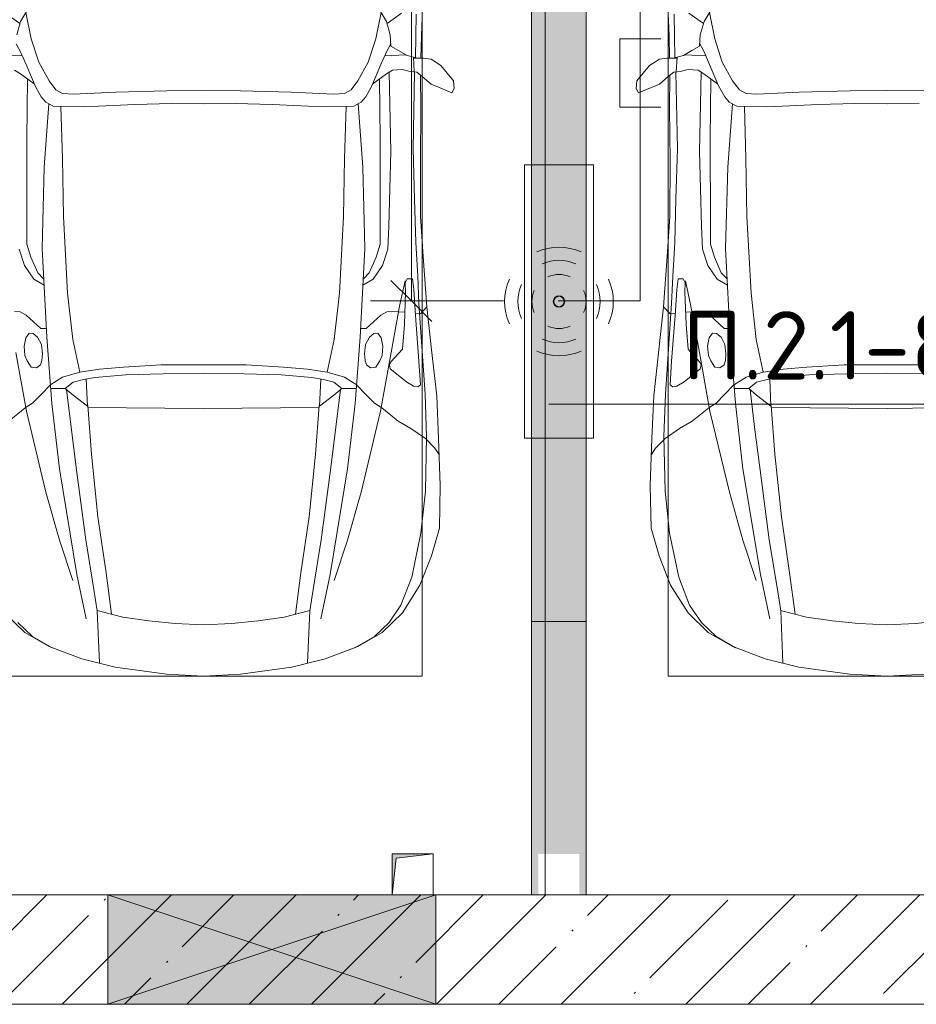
# Model space of a CAD drawing. Header units: millimetres. Extents: x -32229 to 170644, y -13689 to 125138.
# Tile 6 of 256: x -10687 to -7408, y 39650 to 43251. Entities that reach past the tile are written whole.
import ezdxf

# ---------------------------------------------------------------- set-up
doc = ezdxf.new("R2010")
doc.units = ezdxf.units.MM
for name, color, linetype, lineweight in [('A-ANNO-DIMS', 7, 'Continuous', 9), ('A-ANNO-DIMS-200', 7, 'Continuous', 9), ('A-ANNO-NOTE', 7, 'Continuous', 18), ('A-DETL-GENF', 7, 'Continuous', 18), ('A-DETL-THIN', 7, 'Continuous', 9), ('A-FLOR', 7, 'Continuous', 18), ('A-GLAZ', 7, 'Continuous', 18), ('A-WALL', 7, 'Continuous', 18), ('A-WALL-PATT', 7, 'Continuous', 40), ('C-PRKG', 7, 'Continuous', 18), ('G-ANNO-TEXT', 7, 'Continuous', 9), ('M-EQPM', 7, 'Continuous', 18)]:
    doc.layers.add(name, color=color, linetype=linetype, lineweight=lineweight)
doc.layers.add('A-DETL', color=7, linetype='Continuous', lineweight=9, true_color=0x00a600)
doc.styles.add('GOST Common_6', font='GOST_Common.ttf', dxfattribs={"width": 0.9, "height": 250})
doc.styles.add('ISOCPEUR', font='isocpeur.ttf', dxfattribs={"height": 250})
doc.dimstyles.new('ГОСТ_2_5_мм2', dxfattribs={"dimscale": 304.8, "dimtxt": 251.428749, "dimasz": 0.492126, "dimexe": 0.492126, "dimexo": 0.656168, "dimgap": 0.098425, "dimtad": 1, "dimdec": 0, "dimdsep": 46, "dimtxsty": 'GOST Common_6', "dimblk1": 'OBLIQUE', "dimblk2": 'OBLIQUE', "dimsah": 1, "dimcen": 0.09, "dimazin": 2, "dimtfac": 1, "dimtdec": 4, "dimtix": 1, "dimtmove": 0, "dimatfit": 3, "dimfxl": 1, "dimtvp": 1, "dimtolj": 1, "dimtzin": 0, "dimarcsym": 2})

# ---------------------------------------------------------------- blocks, each defined once
blk = doc.blocks.new('АР_Машиноместо - 4900x2400_М__5300х2500_-V22--01 ЭО')
at = {"layer": 'A-DETL-GENF', "color": 253, "lineweight": 13, "true_color": 0xaaaaaa}
for p, q in [((1250, 4500), (1114.6, 4493)), ((1250, 4500), (1385.4, 4493)), ((1385.4, 4493), (1573, 4466.6)), ((1573, 4466.6), (1695.6, 4436.7)), ((1638.8, 4260.3), (1630.7, 4451.1)), ((1695.6, 4436.7), (1814, 4391.6)), ((1814, 4391.6), (1903.7, 4340.6)), ((1903.7, 4340.6), (1977.5, 4267.9)), ((1146, 4306.7), (1050.4, 4297.3)), ((1250, 4312), (1146, 4306.7)), ((1250, 4312), (1354, 4306.7)), ((1354, 4306.7), (1449.6, 4297.3)), ((1449.6, 4297.3), (1544.5, 4283.9)), ((1544.5, 4283.9), (1639, 4259.4)), ((1586, 4272.5), (1606.4, 4121.6)), ((1977.5, 4267.9), (2041.4, 4167)), ((2041.4, 4167), (2083.6, 4059.2)), ((1606.4, 4121.6), (1636.1, 3917.5)), ((2083.6, 4059.2), (2112.6, 3958.4)), ((2112.6, 3958.4), (2116, 3802.9)), ((1636.1, 3917.5), (1659.9, 3687.8)), ((2116, 3802.9), (2109.8, 3630)), ((1659.9, 3687.8), (1673.4, 3509.6)), ((2096.2, 3665.5), (2111.9, 3688.4)), ((2061.4, 3629.8), (2096.2, 3665.5)), ((2008.6, 3594.2), (2061.4, 3629.8)), ((2109.8, 3630), (2102.9, 3474.2)), ((1901.7, 3518.6), (1962.1, 3567)), ((1962.1, 3567), (2008.6, 3594.2)), ((1250, 3520.1), (827.2, 3517.2)), ((1250, 3520.1), (1672.8, 3517.2)), ((1674.4, 3512.1), (1679, 3413)), ((1726.8, 3472.4), (1674.4, 3512.1)), ((1823.6, 3260.1), (1804.3, 3502.8)), ((1845.3, 3470.4), (1875.1, 3501.2)), ((1875.1, 3501.2), (1901.7, 3518.6)), ((1755.7, 3447), (1726.8, 3472.4)), ((1809.8, 3433.7), (1845.3, 3470.4)), ((2102.9, 3474.2), (2084.3, 3305.9)), ((1688.9, 3414.8), (1727, 3424.2)), ((1727, 3424.2), (1755.7, 3447)), ((1755.7, 3447.2), (1808.7, 3447.2)), ((1992, 3422.8), (1933.2, 3375.1)), ((2018.5, 3439.1), (1992, 3422.8)), ((2033.8, 3441.1), (2018.5, 3439.1)), ((2043.4, 3434.5), (2033.8, 3441.1)), ((2037.8, 3347.3), (2043.4, 3434.5)), ((1250, 3391.3), (1102.5, 3394.3)), ((1250, 3391.3), (1397.5, 3394.3)), ((1397.5, 3394.3), (1534.7, 3397.8)), ((1534.7, 3397.8), (1646.7, 3407.2)), ((1646.7, 3407.2), (1688.9, 3414.8)), ((1845.9, 3360.7), (1841.3, 3344.5)), ((1861.3, 3372.5), (1845.9, 3360.7)), ((1880, 3369.3), (1861.3, 3372.5)), ((1894.8, 3346.8), (1880, 3369.3)), ((1933.2, 3375.1), (1930.3, 3360.7)), ((1930.3, 3360.7), (1935.4, 3349.7)), ((1935.4, 3349.7), (1977.8, 3303.2)), ((1841.3, 3344.5), (1838.9, 3321.2)), ((1838.9, 3321.2), (1842.8, 3286.3)), ((1902.9, 3327.4), (1894.8, 3346.8)), ((1906.4, 3292.5), (1902.9, 3327.4)), ((2025.2, 3179.9), (2037.8, 3347.3)), ((1842.8, 3286.3), (1856.8, 3259.9)), ((1900.2, 3262.3), (1906.4, 3292.5)), ((1977.8, 3303.2), (1984.7, 3213.7)), ((2084.3, 3305.9), (2067.1, 3148.3)), ((1840.7, 2936), (1823.6, 3260.1)), ((1856.8, 3259.9), (1873.2, 3246.1)), ((1873.2, 3246.1), (1887.9, 3245.7)), ((1887.9, 3245.7), (1900.2, 3262.3)), ((1825.4, 3227.6), (1845.5, 3228.1)), ((1845.5, 3228.1), (1898.3, 3179.4)), ((1984.7, 3213.7), (1989.1, 3094.6)), ((1898.3, 3179.4), (1920.5, 3167.7)), ((2019.2, 3085), (2025.2, 3179.9)), ((2024.8, 3173.5), (2043.1, 3174.2)), ((2043.1, 3174.2), (2067.1, 3148.3)), ((1920.5, 3167.7), (1941.6, 3165.4)), ((1941.6, 3165.4), (1986.4, 3168)), ((2067.2, 3149.3), (2054, 2964.8)), ((1989.1, 3094.6), (1987.8, 3061.4)), ((1987.8, 3061.4), (1995.5, 3046.6)), ((2014.4, 3046.1), (2019.2, 3085)), ((1834.9, 3046.1), (1856.4, 3024.6)), ((1995.5, 3046.6), (2014.4, 3046.1)), ((1856.4, 3024.6), (1881.3, 2966.7)), ((1881.3, 2966.7), (1895.6, 2919.4)), ((2054, 2964.8), (2043.9, 2818.3)), ((1832.2, 2638.3), (1840.7, 2936)), ((1895.6, 2919.4), (1895.6, 2850.8)), ((1895.6, 2850.8), (1896.5, 2534.3)), ((2043.9, 2818.3), (2043.2, 2613.6)), ((1815.2, 2406.5), (1832.2, 2638.3)), ((2043.2, 2613.6), (2045.5, 2423.6)), ((1896.5, 2534.3), (1893.9, 2314.9)), ((1500.8, 2409.3), (1686.2, 2416.7)), ((1686.2, 2416.7), (1799.4, 2415.4)), ((1799.4, 2415.4), (1827.2, 2399.7)), ((2045.5, 2423.6), (2044, 2301.1)), ((1250, 2406.6), (1132.7, 2404.6)), ((1250, 2406.6), (1367.3, 2404.6)), ((1367.3, 2404.6), (1500.8, 2409.3)), ((1827.2, 2399.7), (1843.3, 2380.3)), ((1843.3, 2380.3), (1866.2, 2340.5)), ((1250, 2357.8), (1115.2, 2358.7)), ((1250, 2357.8), (1384.8, 2358.7)), ((1384.8, 2358.7), (1570.9, 2364.1)), ((1570.9, 2364.1), (1727.3, 2371.5)), ((1727.3, 2371.5), (1765.7, 2368.8)), ((1765.7, 2368.8), (1790, 2355.4)), ((1790, 2355.4), (1814.9, 2322.3)), ((2082.6, 2333.8), (2115.6, 2347.9)), ((2115.6, 2347.9), (2158.8, 2366.2)), ((2158.8, 2366.2), (2166.9, 2350.6)), ((2166.9, 2350.6), (2164.8, 2322.3)), ((1814.9, 2322.3), (1852.7, 2254.2)), ((1866.2, 2340.5), (1899.2, 2263)), ((1869.4, 2332.9), (1919.4, 2296)), ((2030, 2290), (2050.2, 2306.1)), ((2050.2, 2306.1), (2082.6, 2333.8)), ((2164.8, 2322.3), (2118.3, 2266.4)), ((1919.4, 2296), (1941, 2282.6)), ((1941, 2282.6), (1976.7, 2281.2)), ((1976.7, 2281.2), (2006.4, 2288.6)), ((2006.4, 2288.6), (2030, 2290)), ((2018, 2235.6), (2020.9, 2288.7)), ((1852.7, 2254.2), (1880.3, 2168.6)), ((1899.2, 2263), (1920.1, 2213.8)), ((1994.9, 2230), (2032.5, 2239.2)), ((2054.9, 2238.7), (2018.2, 2239.5)), ((2047, 2159.1), (2045, 2238.9)), ((2082.6, 2243.4), (2054.9, 2238.7)), ((2118.3, 2266.4), (2082.6, 2243.4)), ((1913.4, 2231.3), (1989.9, 2227.1)), ((1920.1, 2213.8), (1935.1, 2186.5)), ((1935.7, 2195.4), (1963.3, 2211.8)), ((1963.3, 2211.8), (1994.9, 2230)), ((1880.3, 2168.6), (1899.7, 2072.7)), ((1932.9, 2153.8), (1935.7, 2195.4)), ((1919.3, 2105.7), (1932.9, 2153.8)), ((2055.1, 1956.8), (2047, 2159.1)), ((1865.4, 2015), (1919.3, 2105.7)), ((1921.2, 2112.6), (1974.5, 2074.6))]:
    blk.add_line(p, q, dxfattribs=at)
at = {"layer": 'A-DETL-GENF', "color": 254, "lineweight": 13, "true_color": 0xd4d4d4}
for p, q in [((1803.7, 4395.8), (1875, 4354.8)), ((1875, 4354.8), (1928.5, 4303.1)), ((1713.1, 4128.3), (1678.9, 4289.8)), ((1928.5, 4303.1), (1972.2, 4239.8)), ((1651, 4182.8), (1638.8, 4260.3)), ((1972.2, 4239.8), (2011.4, 4138.1)), ((1680.6, 4000.8), (1651, 4182.8)), ((1777.3, 4001.8), (1728.3, 4149.8)), ((1776.8, 3741.5), (1713.1, 4128.3)), ((2011.4, 4138.1), (2045.3, 3976.8)), ((1714.3, 3746.6), (1680.6, 4000.8)), ((1826.4, 3827.1), (1777.3, 4001.8)), ((2045.3, 3976.8), (2061.4, 3823.4)), ((1897.7, 3530.2), (1826.4, 3827.1)), ((2061.4, 3823.4), (2065.8, 3623.7)), ((1734.5, 3589.1), (1714.3, 3746.6)), ((1804.3, 3502.8), (1776.8, 3741.5)), ((2065.8, 3623.7), (2060.5, 3468.5)), ((1750.9, 3450.8), (1734.5, 3589.1)), ((1936, 3316.2), (1897.7, 3530.2)), ((2060.5, 3468.5), (2038, 3136.6)), ((1765.4, 3405.8), (1811.5, 3435.5)), ((1630, 3377.1), (1702.9, 3388.2)), ((1702.9, 3388.2), (1765.4, 3405.8)), ((1728.3, 3268.5), (1702.9, 3388.2)), ((1250, 3360.7), (1093.5, 3360.7)), ((1250, 3360.7), (1406.5, 3360.7)), ((1406.5, 3360.7), (1542.9, 3368.9)), ((1542.9, 3368.9), (1630, 3377.1)), ((1967.3, 3145.9), (1936, 3316.2)), ((1747.2, 3099), (1728.3, 3268.5)), ((1987.5, 3053.2), (1967.3, 3145.9)), ((2038, 3136.6), (2033.7, 3036.3)), ((1762.2, 2818.3), (1747.2, 3099)), ((1871, 3048.1), (1833.3, 3069.7)), ((1904.8, 2997.9), (1871, 3048.1)), ((2033.7, 3036.3), (2026.1, 2913.7)), ((1924.3, 2937.4), (1904.8, 2997.9)), ((1928.4, 2853.3), (1924.3, 2937.4)), ((2026.1, 2913.7), (2022.2, 2754.7)), ((1935.6, 2580.5), (1928.4, 2853.3)), ((1766.2, 2606.7), (1762.2, 2818.3)), ((2022.2, 2754.7), (2016.7, 2571.4)), ((1771.6, 2415.7), (1766.2, 2606.7)), ((1929.4, 2291.4), (1935.6, 2580.5)), ((2016.7, 2571.4), (2022, 2290)), ((2028.2, 2077.7), (2025.5, 2239.3))]:
    blk.add_line(p, q, dxfattribs=at)
at = {"layer": 'C-PRKG', "color": 253, "lineweight": 13, "true_color": 0xaaaaaa}
for p, q in [((2500, 0), (2500, 5300)), ((450, 4500), (2050, 4500)), ((2050, 800), (2050, 4500))]:
    blk.add_line(p, q, dxfattribs=at)
blk = doc.blocks.new('АР_Машиноместо - 4900x2400_М__5300х2500_-V21--01 ЭО')
at = {"layer": 'A-DETL-GENF', "color": 253, "lineweight": 13, "true_color": 0xaaaaaa}
for p, q in [((2055.1, -1956.8), (2047, -2159.1)), ((634.6, -2015), (580.7, -2105.7)), ((1865.4, -2015), (1919.3, -2105.7)), ((578.8, -2112.6), (525.5, -2074.6)), ((619.7, -2168.6), (600.3, -2072.7)), ((1880.3, -2168.6), (1899.7, -2072.7)), ((1921.2, -2112.6), (1974.5, -2074.6)), ((580.7, -2105.7), (567.1, -2153.8)), ((1919.3, -2105.7), (1932.9, -2153.8)), ((1932.9, -2153.8), (1935.7, -2195.4)), ((2047, -2159.1), (2045, -2238.9)), ((579.9, -2213.8), (564.9, -2186.5)), ((647.3, -2254.2), (619.7, -2168.6)), ((1852.7, -2254.2), (1880.3, -2168.6)), ((1920.1, -2213.8), (1935.1, -2186.5)), ((1935.7, -2195.4), (1963.3, -2211.8)), ((586.6, -2231.3), (510.1, -2227.1)), ((600.8, -2263), (579.9, -2213.8)), ((1899.2, -2263), (1920.1, -2213.8)), ((1913.4, -2231.3), (1989.9, -2227.1)), ((1963.3, -2211.8), (1994.9, -2230)), ((1994.9, -2230), (2032.5, -2239.2)), ((633.8, -2340.5), (600.8, -2263)), ((685.1, -2322.3), (647.3, -2254.2)), ((1814.9, -2322.3), (1852.7, -2254.2)), ((1866.2, -2340.5), (1899.2, -2263)), ((2018, -2235.6), (2020.9, -2288.7)), ((2054.9, -2238.7), (2018.2, -2239.5)), ((2082.6, -2243.4), (2054.9, -2238.7)), ((2118.3, -2266.4), (2082.6, -2243.4)), ((2164.8, -2322.3), (2118.3, -2266.4)), ((580.6, -2296), (559, -2282.6)), ((630.6, -2332.9), (580.6, -2296)), ((1869.4, -2332.9), (1919.4, -2296)), ((1919.4, -2296), (1941, -2282.6)), ((1941, -2282.6), (1976.7, -2281.2)), ((1976.7, -2281.2), (2006.4, -2288.6)), ((2006.4, -2288.6), (2030, -2290)), ((2030, -2290), (2050.2, -2306.1)), ((2045.5, -2423.6), (2044, -2301.1)), ((603.5, -2534.3), (606.1, -2314.9)), ((656.7, -2380.3), (633.8, -2340.5)), ((710, -2355.4), (685.1, -2322.3)), ((1790, -2355.4), (1814.9, -2322.3)), ((1843.3, -2380.3), (1866.2, -2340.5)), ((1896.5, -2534.3), (1893.9, -2314.9)), ((2050.2, -2306.1), (2082.6, -2333.8)), ((2082.6, -2333.8), (2115.6, -2347.9)), ((2166.9, -2350.6), (2164.8, -2322.3)), ((734.3, -2368.8), (710, -2355.4)), ((772.7, -2371.5), (734.3, -2368.8)), ((929.1, -2364.1), (772.7, -2371.5)), ((1115.2, -2358.7), (929.1, -2364.1)), ((1250, -2357.8), (1115.2, -2358.7)), ((1250, -2357.8), (1384.8, -2358.7)), ((1384.8, -2358.7), (1570.9, -2364.1)), ((1570.9, -2364.1), (1727.3, -2371.5)), ((1727.3, -2371.5), (1765.7, -2368.8)), ((1765.7, -2368.8), (1790, -2355.4)), ((2115.6, -2347.9), (2158.8, -2366.2)), ((2158.8, -2366.2), (2166.9, -2350.6)), ((672.8, -2399.7), (656.7, -2380.3)), ((684.8, -2406.5), (667.8, -2638.3)), ((700.6, -2415.4), (672.8, -2399.7)), ((999.2, -2409.3), (813.8, -2416.7)), ((1132.7, -2404.6), (999.2, -2409.3)), ((1250, -2406.6), (1132.7, -2404.6)), ((1250, -2406.6), (1367.3, -2404.6)), ((1367.3, -2404.6), (1500.8, -2409.3)), ((1500.8, -2409.3), (1686.2, -2416.7)), ((1799.4, -2415.4), (1827.2, -2399.7)), ((1815.2, -2406.5), (1832.2, -2638.3)), ((1827.2, -2399.7), (1843.3, -2380.3)), ((813.8, -2416.7), (700.6, -2415.4)), ((1686.2, -2416.7), (1799.4, -2415.4)), ((2043.2, -2613.6), (2045.5, -2423.6)), ((604.4, -2850.8), (603.5, -2534.3)), ((1895.6, -2850.8), (1896.5, -2534.3)), ((2043.9, -2818.3), (2043.2, -2613.6)), ((667.8, -2638.3), (659.3, -2936)), ((1832.2, -2638.3), (1840.7, -2936)), ((2054, -2964.8), (2043.9, -2818.3)), ((604.4, -2919.4), (604.4, -2850.8)), ((1895.6, -2919.4), (1895.6, -2850.8)), ((618.7, -2966.7), (604.4, -2919.4)), ((659.3, -2936), (676.4, -3260.1)), ((1840.7, -2936), (1823.6, -3260.1)), ((1881.3, -2966.7), (1895.6, -2919.4)), ((643.6, -3024.6), (618.7, -2966.7)), ((1856.4, -3024.6), (1881.3, -2966.7)), ((2067.2, -3149.3), (2054, -2964.8)), ((665.1, -3046.1), (643.6, -3024.6)), ((1834.9, -3046.1), (1856.4, -3024.6)), ((1987.8, -3061.4), (1995.5, -3046.6)), ((1995.5, -3046.6), (2014.4, -3046.1)), ((2014.4, -3046.1), (2019.2, -3085)), ((1984.7, -3213.7), (1989.1, -3094.6)), ((1989.1, -3094.6), (1987.8, -3061.4)), ((2019.2, -3085), (2025.2, -3179.9)), ((579.5, -3167.7), (558.4, -3165.4)), ((601.7, -3179.4), (579.5, -3167.7)), ((1898.3, -3179.4), (1920.5, -3167.7)), ((1920.5, -3167.7), (1941.6, -3165.4)), ((1941.6, -3165.4), (1986.4, -3168)), ((2043.1, -3174.2), (2067.1, -3148.3)), ((2084.3, -3305.9), (2067.1, -3148.3)), ((654.5, -3228.1), (601.7, -3179.4)), ((1845.5, -3228.1), (1898.3, -3179.4)), ((2024.8, -3173.5), (2043.1, -3174.2)), ((2025.2, -3179.9), (2037.8, -3347.3)), ((674.6, -3227.6), (654.5, -3228.1)), ((1825.4, -3227.6), (1845.5, -3228.1)), ((1977.8, -3303.2), (1984.7, -3213.7)), ((599.8, -3262.3), (593.6, -3292.5)), ((612.1, -3245.7), (599.8, -3262.3)), ((626.8, -3246.1), (612.1, -3245.7)), ((643.2, -3259.9), (626.8, -3246.1)), ((657.2, -3286.3), (643.2, -3259.9)), ((676.4, -3260.1), (695.7, -3502.8)), ((1823.6, -3260.1), (1804.3, -3502.8)), ((1842.8, -3286.3), (1856.8, -3259.9)), ((1856.8, -3259.9), (1873.2, -3246.1)), ((1873.2, -3246.1), (1887.9, -3245.7)), ((1887.9, -3245.7), (1900.2, -3262.3)), ((1900.2, -3262.3), (1906.4, -3292.5)), ((593.6, -3292.5), (597.1, -3327.4)), ((661.1, -3321.2), (657.2, -3286.3)), ((1838.9, -3321.2), (1842.8, -3286.3)), ((1906.4, -3292.5), (1902.9, -3327.4)), ((1935.4, -3349.7), (1977.8, -3303.2)), ((2102.9, -3474.2), (2084.3, -3305.9)), ((597.1, -3327.4), (605.2, -3346.8)), ((605.2, -3346.8), (620, -3369.3)), ((654.1, -3360.7), (658.7, -3344.5)), ((658.7, -3344.5), (661.1, -3321.2)), ((1841.3, -3344.5), (1838.9, -3321.2)), ((1845.9, -3360.7), (1841.3, -3344.5)), ((1894.8, -3346.8), (1880, -3369.3)), ((1902.9, -3327.4), (1894.8, -3346.8)), ((2037.8, -3347.3), (2043.4, -3434.5)), ((620, -3369.3), (638.7, -3372.5)), ((638.7, -3372.5), (654.1, -3360.7)), ((1861.3, -3372.5), (1845.9, -3360.7)), ((1880, -3369.3), (1861.3, -3372.5)), ((1930.3, -3360.7), (1935.4, -3349.7)), ((1933.2, -3375.1), (1930.3, -3360.7)), ((1992, -3422.8), (1933.2, -3375.1)), ((811.1, -3414.8), (773, -3424.2)), ((853.3, -3407.2), (811.1, -3414.8)), ((825.6, -3512.1), (821, -3413)), ((965.3, -3397.8), (853.3, -3407.2)), ((1102.5, -3394.3), (965.3, -3397.8)), ((1250, -3391.3), (1102.5, -3394.3)), ((1250, -3391.3), (1397.5, -3394.3)), ((1397.5, -3394.3), (1534.7, -3397.8)), ((1534.7, -3397.8), (1646.7, -3407.2)), ((1646.7, -3407.2), (1688.9, -3414.8)), ((1674.4, -3512.1), (1679, -3413)), ((1688.9, -3414.8), (1727, -3424.2)), ((690.2, -3433.7), (654.7, -3470.4)), ((744.1, -3447.2), (691.3, -3447.2)), ((773, -3424.2), (744.1, -3447.2)), ((744.3, -3447), (773.2, -3472.4)), ((1755.7, -3447), (1726.8, -3472.4)), ((1727, -3424.2), (1755.7, -3447)), ((1755.7, -3447.2), (1808.7, -3447.2)), ((1809.8, -3433.7), (1845.3, -3470.4)), ((2018.5, -3439.1), (1992, -3422.8)), ((2033.8, -3441.1), (2018.5, -3439.1)), ((2043.4, -3434.5), (2033.8, -3441.1)), ((654.7, -3470.4), (624.9, -3501.2)), ((773.2, -3472.4), (825.6, -3512.1)), ((1726.8, -3472.4), (1674.4, -3512.1)), ((1845.3, -3470.4), (1875.1, -3501.2)), ((2109.8, -3630), (2102.9, -3474.2)), ((598.3, -3518.6), (537.9, -3567)), ((624.9, -3501.2), (598.3, -3518.6)), ((840.1, -3687.8), (826.6, -3509.6)), ((1250, -3520.1), (827.2, -3517.2)), ((1250, -3520.1), (1672.8, -3517.2)), ((1659.9, -3687.8), (1673.4, -3509.6)), ((1875.1, -3501.2), (1901.7, -3518.6)), ((1901.7, -3518.6), (1962.1, -3567)), ((1962.1, -3567), (2008.6, -3594.2)), ((2008.6, -3594.2), (2061.4, -3629.8)), ((2061.4, -3629.8), (2096.2, -3665.5)), ((2116, -3802.9), (2109.8, -3630)), ((2096.2, -3665.5), (2111.9, -3688.4)), ((863.9, -3917.5), (840.1, -3687.8)), ((1636.1, -3917.5), (1659.9, -3687.8)), ((2112.6, -3958.4), (2116, -3802.9)), ((893.6, -4121.6), (863.9, -3917.5)), ((1606.4, -4121.6), (1636.1, -3917.5)), ((2083.6, -4059.2), (2112.6, -3958.4)), ((2041.4, -4167), (2083.6, -4059.2)), ((914, -4272.5), (893.6, -4121.6)), ((1586, -4272.5), (1606.4, -4121.6)), ((1977.5, -4267.9), (2041.4, -4167)), ((596.3, -4340.6), (522.5, -4267.9)), ((955.5, -4283.9), (861, -4259.4)), ((861.2, -4260.3), (869.3, -4451.1)), ((1050.4, -4297.3), (955.5, -4283.9)), ((1449.6, -4297.3), (1544.5, -4283.9)), ((1544.5, -4283.9), (1639, -4259.4)), ((1638.8, -4260.3), (1630.7, -4451.1)), ((1903.7, -4340.6), (1977.5, -4267.9)), ((1146, -4306.7), (1050.4, -4297.3)), ((1250, -4312), (1146, -4306.7)), ((1250, -4312), (1354, -4306.7)), ((1354, -4306.7), (1449.6, -4297.3)), ((686, -4391.6), (596.3, -4340.6)), ((1814, -4391.6), (1903.7, -4340.6)), ((804.4, -4436.7), (686, -4391.6)), ((1695.6, -4436.7), (1814, -4391.6)), ((927, -4466.6), (804.4, -4436.7)), ((1573, -4466.6), (1695.6, -4436.7)), ((1114.6, -4493), (927, -4466.6)), ((1250, -4500), (1114.6, -4493)), ((1250, -4500), (1385.4, -4493)), ((1385.4, -4493), (1573, -4466.6))]:
    blk.add_line(p, q, dxfattribs=at)
at = {"layer": 'A-DETL-GENF', "color": 254, "lineweight": 13, "true_color": 0xd4d4d4}
for p, q in [((2028.2, -2077.7), (2025.5, -2239.3)), ((1929.4, -2291.4), (1935.6, -2580.5)), ((2016.7, -2571.4), (2022, -2290)), ((728.4, -2415.7), (733.8, -2606.7)), ((1771.6, -2415.7), (1766.2, -2606.7)), ((1935.6, -2580.5), (1928.4, -2853.3)), ((2022.2, -2754.7), (2016.7, -2571.4)), ((733.8, -2606.7), (737.8, -2818.3)), ((1766.2, -2606.7), (1762.2, -2818.3)), ((2026.1, -2913.7), (2022.2, -2754.7)), ((737.8, -2818.3), (752.8, -3099)), ((1762.2, -2818.3), (1747.2, -3099)), ((1928.4, -2853.3), (1924.3, -2937.4)), ((2033.7, -3036.3), (2026.1, -2913.7)), ((575.7, -2937.4), (595.2, -2997.9)), ((1924.3, -2937.4), (1904.8, -2997.9)), ((595.2, -2997.9), (629, -3048.1)), ((1904.8, -2997.9), (1871, -3048.1)), ((629, -3048.1), (666.7, -3069.7)), ((1871, -3048.1), (1833.3, -3069.7)), ((1987.5, -3053.2), (1967.3, -3145.9)), ((2038, -3136.6), (2033.7, -3036.3)), ((752.8, -3099), (771.7, -3268.5)), ((1747.2, -3099), (1728.3, -3268.5)), ((1967.3, -3145.9), (1936, -3316.2)), ((2060.5, -3468.5), (2038, -3136.6)), ((771.7, -3268.5), (797.1, -3388.2)), ((1728.3, -3268.5), (1702.9, -3388.2)), ((564, -3316.2), (602.3, -3530.2)), ((1936, -3316.2), (1897.7, -3530.2)), ((870, -3377.1), (797.1, -3388.2)), ((957.1, -3368.9), (870, -3377.1)), ((1093.5, -3360.7), (957.1, -3368.9)), ((1250, -3360.7), (1093.5, -3360.7)), ((1250, -3360.7), (1406.5, -3360.7)), ((1406.5, -3360.7), (1542.9, -3368.9)), ((1542.9, -3368.9), (1630, -3377.1)), ((1630, -3377.1), (1702.9, -3388.2)), ((734.6, -3405.8), (688.5, -3435.5)), ((797.1, -3388.2), (734.6, -3405.8)), ((1702.9, -3388.2), (1765.4, -3405.8)), ((1765.4, -3405.8), (1811.5, -3435.5)), ((749.1, -3450.8), (765.5, -3589.1)), ((1750.9, -3450.8), (1734.5, -3589.1)), ((2065.8, -3623.7), (2060.5, -3468.5)), ((695.7, -3502.8), (723.2, -3741.5)), ((1804.3, -3502.8), (1776.8, -3741.5)), ((602.3, -3530.2), (673.6, -3827.1)), ((1897.7, -3530.2), (1826.4, -3827.1)), ((765.5, -3589.1), (785.7, -3746.6)), ((1734.5, -3589.1), (1714.3, -3746.6)), ((2061.4, -3823.4), (2065.8, -3623.7)), ((723.2, -3741.5), (786.9, -4128.3)), ((1776.8, -3741.5), (1713.1, -4128.3)), ((785.7, -3746.6), (819.4, -4000.8)), ((1714.3, -3746.6), (1680.6, -4000.8)), ((673.6, -3827.1), (722.7, -4001.8)), ((1826.4, -3827.1), (1777.3, -4001.8)), ((2045.3, -3976.8), (2061.4, -3823.4)), ((2011.4, -4138.1), (2045.3, -3976.8)), ((722.7, -4001.8), (771.7, -4149.8)), ((819.4, -4000.8), (849, -4182.8)), ((1680.6, -4000.8), (1651, -4182.8)), ((1777.3, -4001.8), (1728.3, -4149.8)), ((786.9, -4128.3), (821.1, -4289.8)), ((1713.1, -4128.3), (1678.9, -4289.8)), ((1972.2, -4239.8), (2011.4, -4138.1)), ((849, -4182.8), (861.2, -4260.3)), ((1651, -4182.8), (1638.8, -4260.3)), ((1928.5, -4303.1), (1972.2, -4239.8)), ((625, -4354.8), (571.5, -4303.1)), ((1875, -4354.8), (1928.5, -4303.1)), ((696.3, -4395.8), (625, -4354.8)), ((1803.7, -4395.8), (1875, -4354.8))]:
    blk.add_line(p, q, dxfattribs=at)
at = {"layer": 'C-PRKG', "color": 253, "lineweight": 13, "true_color": 0xaaaaaa}
for p, q in [((2500, 0), (2500, -5300)), ((2050, -800), (2050, -4500)), ((450, -4500), (2050, -4500))]:
    blk.add_line(p, q, dxfattribs=at)
blk = doc.blocks.new('АР_Отверстие прямоугольное - ВК-3659419--01 ЭО')
at = {"layer": 'A-GLAZ', "lineweight": 13, "true_color": 0xf0f0f0}
blk.add_hatch(color=7, dxfattribs=at).paths.add_polyline_path([(725, -200), (725, 200), (-475, 200), (-475, -200), (370.5, -200)])
at = {"layer": 'A-GLAZ', "color": 253, "lineweight": 5, "true_color": 0xaaaaaa}
for p, q in [((725, 200), (-475, -200)), ((-475, 200), (725, -200))]:
    blk.add_line(p, q, dxfattribs=at)
at = {"layer": 'A-GLAZ', "color": 253, "lineweight": 13, "true_color": 0xaaaaaa}
for p, q in [((725, 200), (-475, 200)), ((-475, 200), (-475, -200)), ((-475, 200), (-475, -200)), ((725, -200), (725, 200)), ((725, 200), (725, -200)), ((-475, -200), (725, -200))]:
    blk.add_line(p, q, dxfattribs=at)
blk = doc.blocks.new('АР_Канал вертикальный прямоугольный - ВК-5403405--01 ЭО')
at = {"layer": 'M-EQPM', "lineweight": 13, "true_color": 0xe2e2e2}
blk.add_hatch(color=254, dxfattribs=at).paths.add_polyline_path([(-75, -75), (-60, 60), (75, 75), (-75, 75)])
at = {"layer": 'M-EQPM', "color": 253, "lineweight": 13, "true_color": 0xaaaaaa}
for p, q in [((75, 75), (-75, 75)), ((-75, 75), (-75, -75)), ((75, 75), (-75, 75)), ((-75, 75), (-75, -75)), ((-75, -75), (-75, 75)), ((-75, 75), (75, 75)), ((-60, 60), (75, 75)), ((-60, 60), (75, 75)), ((75, -75), (75, 75)), ((75, 75), (75, -75)), ((-75, -75), (-60, 60)), ((-75, -75), (-60, 60)), ((-75, -75), (75, -75)), ((75, -75), (-75, -75))]:
    blk.add_line(p, q, dxfattribs=at)
blk = doc.blocks.new('АР_Лоток - 200х100h_ЛВ1-7518940--01 ЭО')
at = {"layer": 'M-EQPM', "lineweight": 13, "true_color": 0xf3f3f3}
blk.add_hatch(color=7, dxfattribs=at).paths.add_polyline_path([(14600, -100), (14600, 100), (0, 100), (0, -100), (12474.1, -100)])
at = {"layer": 'M-EQPM', "color": 253, "lineweight": 13, "true_color": 0xaaaaaa}
blk.add_line((14600, -100), (14600, 100), dxfattribs=at)
blk = doc.blocks.new('АР_Лоток - 200х100h_L_1000_с вертик_отводом_ЛВ3-V159--01 ЭО')
at = {"layer": 'M-EQPM', "lineweight": 13, "true_color": 0xf3f3f3}
blk.add_hatch(color=7, dxfattribs=at).paths.add_polyline_path([(0, -100), (1000, -100), (1000, 100), (0, 100), (0, 75), (150, 75), (150, -75), (0, -75)])
at = {"layer": 'M-EQPM', "color": 253, "lineweight": 13, "true_color": 0xaaaaaa}
blk.add_line((1000, -100), (1000, 100), dxfattribs=at)
blk = doc.blocks.new('Наметкина 10_РД_АР_П_rvt-1--01 ЭО')
at = {"layer": 'A-WALL-PATT', "lineweight": 5, "true_color": 0xaaaaaa}
h = blk.add_hatch(dxfattribs=at)
h.set_pattern_fill('FP_1', color=253, style=0, pattern_type=2)
h.set_pattern_definition([(45, (0, 0), (-228.0985, 228.0985), []), (45, (228.1, 0), (-228.0985, 228.0985), [403.225, -80.645, 6.706, -73.939])])
h.paths.add_polyline_path([(-7164.7, 39650), (-5514.7, 39650), (-5514.7, 40050), (-14464.7, 40050), (-14464.7, 39650), (-7512.9, 39650)])
at = {"layer": 'A-FLOR', "color": 253, "lineweight": 13, "true_color": 0xaaaaaa}
for p, q in [((-8814.7, 40050), (-8814.7, 71278.9)), ((-8614.7, 55800), (-8614.7, 40050))]:
    blk.add_line(p, q, dxfattribs=at)
at = {"layer": 'A-WALL', "color": 253, "lineweight": 13, "true_color": 0xaaaaaa}
for p, q in [((-10364.7, 40050), (-11264.7, 40050)), ((-9164.7, 40050), (-10364.7, 40050)), ((-7164.7, 40050), (-9164.7, 40050)), ((-11264.7, 39650), (-10364.7, 39650)), ((-10364.7, 39650), (-9164.7, 39650)), ((-9164.7, 39650), (-6084.7, 39650))]:
    blk.add_line(p, q, dxfattribs=at)
at = {"layer": 'A-GLAZ', "color": 253, "lineweight": 13, "true_color": 0xaaaaaa}
blk.add_blockref('АР_Отверстие прямоугольное - ВК-3659419--01 ЭО', (-9889.7, 39850), dxfattribs=at)
at = {"layer": 'C-PRKG', "color": 253, "lineweight": 13, "true_color": 0xaaaaaa}
blk.add_blockref('АР_Машиноместо - 4900x2400_М__5300х2500_-V21--01 ЭО', (-11264.7, 45350), dxfattribs=at)
at = {"layer": 'C-PRKG', "color": 253, "lineweight": 13, "true_color": 0xaaaaaa, "rotation": 180}
blk.add_blockref('АР_Машиноместо - 4900x2400_М__5300х2500_-V22--01 ЭО', (-6264.7, 45350), dxfattribs=at)
at = {"layer": 'M-EQPM', "color": 253, "lineweight": 13, "true_color": 0xaaaaaa}
for name, p, rotation in [('АР_Лоток - 200х100h_ЛВ1-7518940--01 ЭО', (-8714.7, 55650), 270), ('АР_Лоток - 200х100h_L_1000_с вертик_отводом_ЛВ3-V159--01 ЭО', (-8714.7, 40050), 90.00000000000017)]:
    blk.add_blockref(name, p, dxfattribs=dict(at, rotation=rotation))
blk.add_blockref('АР_Канал вертикальный прямоугольный - ВК-5403405--01 ЭО', (-9249.7, 40125), dxfattribs=at)
blk = doc.blocks.new('DIMBLOCK160--01 ЭО')
at = {"layer": 'A-ANNO-DIMS-200'}
for p, q in [((-9254.1, 48022.4), (-9329.1, 48097.4)), ((-8921.4, 48022.4), (-9404.1, 48022.4)), ((-9254.1, 42222.6), (-9254.1, 48022.4)), ((-9254.1, 48022.4), (-9179.1, 47947.4)), ((-9254.1, 48022.4), (-8921.4, 48022.4)), ((-9254.1, 42222.6), (-9329.1, 42297.6)), ((-8917.3, 42222.6), (-9404.1, 42222.6)), ((-9254.1, 42222.6), (-9179.1, 42147.6)), ((-9254.1, 42222.6), (-8917.3, 42222.6))]:
    blk.add_line(p, q, dxfattribs=at)
at = {"layer": 'A-ANNO-DIMS-200', "color": 0, "insert": (-9610.8, 44807.1), "char_height": 250, "width": 756.843, "attachment_point": 1, "rotation": 90, "line_spacing_factor": 1.022761, "style": 'GOST Common_6'}
blk.add_mtext('5800', dxfattribs=at)
blk = doc.blocks.new('_Oblique')
at = {"color": 0, "linetype": 'ByBlock', "lineweight": -2}
blk.add_line((-0.5, -0.5), (0.5, 0.5), dxfattribs=at)

msp = doc.modelspace()

# ---------------------------------------------------------------- linework, layer by layer
at = {"layer": 'A-ANNO-NOTE', "color": 5, "lineweight": 9, "true_color": 0x0000ff}
for p, q in [((-8841, 41720.7), (-8841, 42720.7)), ((-8841, 42720.7), (-8588.3, 42720.7)), ((-8588.3, 42720.7), (-8588.3, 41720.7)), ((-8588.3, 41720.7), (-8841, 41720.7))]:
    msp.add_line(p, q, dxfattribs=at)
for centre in [(-8715.4, 42220.7), (-8714.5, 42221.6), (-8714.5, 42219.8), (-8713.6, 42220.7)]:
    msp.add_circle(centre, 20, dxfattribs=at)
for centre, radius, start, end in [((-8714.5, 42219.8), 199.6, 66, 114), ((-8714.5, 42219.8), 151.5, 66, 114), ((-8714.5, 42219.8), 99.8, 66, 114), ((-8713.6, 42220.7), 199.6, 156, 204), ((-8713.6, 42220.7), 151.5, 156, 204), ((-8715.4, 42220.7), 151.5, 336, 24), ((-8715.4, 42220.7), 199.6, 336, 24), ((-8713.6, 42220.7), 99.8, 156, 204), ((-8715.4, 42220.7), 99.8, 336, 24), ((-8714.5, 42221.6), 99.8, 246, 294), ((-8714.5, 42221.6), 151.5, 246, 294), ((-8714.5, 42221.6), 199.6, 246, 294)]:
    msp.add_arc(centre, radius, start, end, dxfattribs=at)
at = {"layer": 'A-DETL', "color": 5, "true_color": 0x0000ff}
for p, q in [((-8417.3, 42222.6), (-8417.3, 72002.6)), ((-8342.3, 43181.5), (-8492.3, 43181.5)), ((-8492.3, 43181.5), (-8492.3, 42931.5)), ((-8492.3, 42931.5), (-8342.3, 42931.5)), ((-8717.3, 42222.6), (-8417.3, 42222.6))]:
    msp.add_line(p, q, dxfattribs=at)
at = {"layer": 'A-DETL-THIN'}
msp.add_line((-8751.8, 41845), (-7251.8, 41845), dxfattribs=at)

# ---------------------------------------------------------------- block references
at = {"lineweight": 5}
msp.add_blockref('Наметкина 10_РД_АР_П_rvt-1--01 ЭО', (0, 0), dxfattribs=at)

# ---------------------------------------------------------------- texts
at = {"layer": 'G-ANNO-TEXT', "insert": (-8264.1, 42185.3), "char_height": 250, "width": 1016.06, "attachment_point": 1, "line_spacing_factor": 1.139951, "style": 'ISOCPEUR'}
msp.add_mtext('\\pt600,1200,1800,2400,3000,3600,4200,4800,5400,6000,6600,7200,7800,8400,9000,9600,10200,10800,11400,12000,12600,13200,13800,14400,15000,15600,16200,16800,17400,18000,18600,19200;П.2.1-8', dxfattribs=at)

# ---------------------------------------------------------------- dimensions: what is measured, and where the dimension line sits
at = {"layer": 'A-ANNO-DIMS'}
dim = msp.add_linear_dim(base=(-9254.1, 48022.4), p1=(-8717.3, 42222.6), p2=(-8721.4, 48022.4), angle=90, dimstyle='ГОСТ_2_5_мм2', override={"dimpost": '<>', "dimfxl": 5799.87603}, dxfattribs=at)
dim.commit()
dim.dimension.update_dxf_attribs({"geometry": 'DIMBLOCK160--01 ЭО', "text_midpoint": (-9409.1, 45122.5)})

doc.saveas('drawing.dxf')
